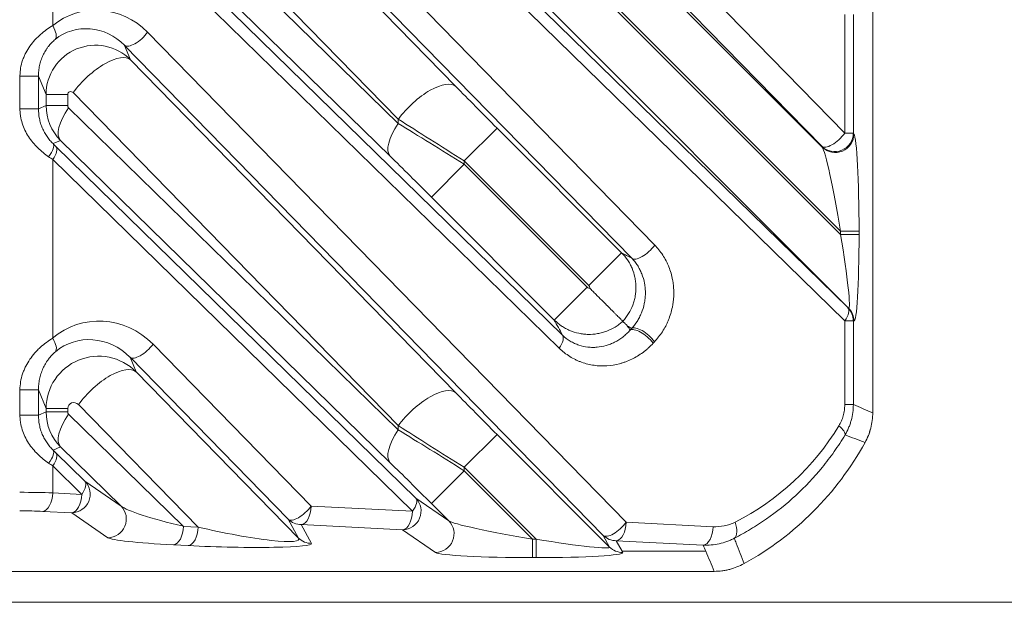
# Model space of a CAD drawing. Header units: millimetres. Extents: x 4 to 836, y 5 to 589.
# Tile 116 of 163: x 738 to 754, y 260 to 270. Entities that reach past the tile are written whole.
import ezdxf

# ---------------------------------------------------------------- set-up
doc = ezdxf.new("R2010")
doc.units = ezdxf.units.MM
doc.layers.add('1', color=7, linetype='Continuous', true_color=0xffffff)
doc.styles.add('ideas_simplex', font='simplex.shx')
doc.dimstyles.get("Standard").update_dxf_attribs({"dimtxt": 0.18, "dimasz": 0.18, "dimexe": 0.18, "dimexo": 0.0625, "dimgap": 0.09, "dimtad": 0, "dimtih": 1, "dimtoh": 1, "dimdec": 4, "dimzin": 0, "dimdsep": 46, "dimtxsty": 'Standard', "dimcen": 0.09, "dimadec": 0, "dimazin": 0, "dimtfac": 1, "dimtdec": 4, "dimtofl": 0, "dimtmove": 0, "dimatfit": 3, "dimfxl": 1, "dimtolj": 1, "dimtzin": 0, "dimarcsym": 0})

# ---------------------------------------------------------------- blocks, each defined once
blk = doc.blocks.new('_U1')
at = {"layer": '1', "color": 152, "lineweight": 13}
for p, q in [((700.230343, 313.020432), (786.941245, 313.020432)), ((718.867431, 260.359191), (786.941245, 260.359191))]:
    blk.add_line(p, q, dxfattribs=at)
at = {"layer": '1', "color": 27, "lineweight": 13}
blk.add_line((784.941245, 313.020432), (784.941245, 260.359191), dxfattribs=at)
at = {"layer": '1', "color": 87, "lineweight": 25}
for p, q in [((783.441245, 293.792312), (777.816245, 293.792312)), ((777.816245, 293.792312), (777.816245, 292.292312)), ((783.441245, 292.292312), (783.441245, 293.792312)), ((777.816245, 281.087312), (777.816245, 279.587312)), ((783.441245, 279.587312), (783.441245, 281.087312)), ((777.816245, 279.587312), (783.441245, 279.587312))]:
    blk.add_line(p, q, dxfattribs=at)
at = {"layer": '1', "color": 27, "lineweight": 18}
for points in [[(784.941245, 313.020432), (785.470226, 310.020434), (784.412264, 310.02043)], [(784.941245, 260.359191), (784.412264, 263.359189), (785.470226, 263.359193)]]:
    blk.add_solid(points, dxfattribs=at)
at = {"layer": '1', "color": 87, "linetype": 'Continuous', "lineweight": 25, "char_height": 3, "attachment_point": 7, "rotation": 90, "line_spacing_factor": 1.204819, "style": 'ideas_simplex'}
for s, insert in [('\\W1.2097;52,7', (775.975245, 281.034812)), ('\\W1.2097;2.07', (783.287745, 281.034812))]:
    blk.add_mtext(s, dxfattribs=dict(at, insert=insert))
blk = doc.blocks.new('_U5')
at = {"layer": '1', "color": 152, "lineweight": 13}
for p, q in [((691.391509, 321.859267), (806.925403, 321.859267)), ((663.165133, 260.359191), (806.925403, 260.359191))]:
    blk.add_line(p, q, dxfattribs=at)
at = {"layer": '1', "color": 27, "lineweight": 13}
blk.add_line((804.925403, 321.859267), (804.925403, 260.359191), dxfattribs=at)
at = {"layer": '1', "color": 87, "lineweight": 25}
for p, q in [((803.425403, 299.696729), (797.800403, 299.696729)), ((797.800403, 299.696729), (797.800403, 298.196729)), ((803.425403, 298.196729), (803.425403, 299.696729)), ((797.800403, 284.021729), (797.800403, 282.521729)), ((803.425403, 282.521729), (803.425403, 284.021729)), ((797.800403, 282.521729), (803.425403, 282.521729))]:
    blk.add_line(p, q, dxfattribs=at)
at = {"layer": '1', "color": 27, "lineweight": 18}
for points in [[(804.925403, 321.859267), (805.454384, 318.859269), (804.396422, 318.859265)], [(804.925403, 260.359191), (804.396422, 263.359189), (805.454384, 263.359193)]]:
    blk.add_solid(points, dxfattribs=at)
at = {"layer": '1', "color": 87, "linetype": 'Continuous', "lineweight": 25, "char_height": 3, "attachment_point": 7, "rotation": 90, "line_spacing_factor": 1.204819, "style": 'ideas_simplex'}
for s, insert in [('\\W1.2558;2.421', (803.271903, 283.969229)), ('\\W1.2097;61,5', (795.959403, 285.454229))]:
    blk.add_mtext(s, dxfattribs=dict(at, insert=insert))

msp = doc.modelspace()

# ---------------------------------------------------------------- linework, layer by layer
at = {"layer": '1', "color": 143, "linetype": 'Continuous', "lineweight": 18}
for p, q in [((751.392, 280.889), (751.392, 263.422)), ((738.188, 272.673), (746.375, 264.677))]:
    msp.add_line(p, q, dxfattribs=at)
at = {"layer": '1', "color": 143, "linetype": 'Continuous', "lineweight": 13}
for p, q in [((741.076, 278.03), (750.939, 267.937)), ((750.567, 267.725), (740.704, 277.818)), ((738.797, 277.028), (750.992, 265.117)), ((750.939, 264.905), (738.745, 276.816)), ((739.671, 274.518), (747.868, 266.13)), ((747.496, 265.918), (739.299, 274.306)), ((739.396, 274.072), (744.653, 268.693)), ((743.723, 268.163), (738.466, 273.542)), ((738.394, 273.298), (743.723, 268.094)), ((745.319, 272.969), (750.576, 267.712)), ((743.592, 267.564), (738.264, 272.768)), ((746.323, 264.464), (738.136, 272.461)), ((738.136, 272.461), (738.136, 269.674)), ((750.871, 266.357), (744.789, 272.439)), ((744.789, 272.384), (750.871, 266.302)), ((751, 265.113), (744.259, 271.854)), ((750.939, 267.937), (750.939, 269.855)), ((751.078, 269.855), (751.078, 267.937)), ((739.671, 269.569), (747.407, 261.652)), ((747.035, 261.44), (739.299, 269.356)), ((739.299, 269.356), (739.396, 269.123)), ((739.396, 269.123), (744.653, 263.743)), ((737.906, 268.859), (737.607, 268.859)), ((737.607, 268.332), (737.607, 268.859)), ((738.029, 268.561), (737.906, 268.859)), ((737.906, 268.859), (737.906, 268.332)), ((738.029, 268.384), (738.029, 268.561)), ((738.029, 268.561), (738.379, 268.561)), ((738.379, 268.561), (738.379, 268.384)), ((743.723, 263.213), (738.466, 268.593)), ((737.906, 268.332), (738.029, 268.384)), ((738.029, 268.384), (738.379, 268.384)), ((738.394, 268.348), (743.723, 263.144)), ((737.906, 268.332), (737.607, 268.332)), ((743.723, 268.094), (743.723, 268.163)), ((745.319, 268.02), (744.789, 267.489)), ((745.319, 268.02), (747.332, 266.007)), ((750.939, 267.937), (751.078, 267.937)), ((751.078, 267.937), (751.087, 267.924)), ((738.264, 267.818), (738.142, 267.768)), ((738.188, 267.723), (744.005, 262.041)), ((743.592, 262.614), (738.264, 267.818)), ((750.576, 267.712), (750.567, 267.725)), ((743.953, 261.829), (738.136, 267.511)), ((738.136, 267.511), (738.136, 264.625)), ((744.789, 267.435), (744.259, 266.904)), ((744.789, 267.489), (744.789, 267.435)), ((746.802, 265.476), (744.789, 267.489)), ((744.789, 267.435), (746.774, 265.449)), ((746.244, 264.919), (744.259, 266.904)), ((750.871, 266.302), (750.871, 266.357)), ((750.871, 266.357), (751.17, 266.357)), ((750.871, 266.302), (751.17, 266.302)), ((751.17, 266.357), (751.17, 266.302)), ((747.332, 266.007), (746.802, 265.476)), ((746.774, 265.449), (746.244, 264.919)), ((750.992, 265.117), (751, 265.113)), ((750.939, 263.552), (750.939, 264.905)), ((750.939, 264.905), (751.078, 264.905)), ((751.087, 264.901), (751.078, 264.905)), ((751.078, 264.905), (751.078, 263.552)), ((739.758, 264.53), (742.315, 261.913)), ((741.943, 261.701), (739.386, 264.318)), ((739.386, 264.318), (739.483, 264.084)), ((739.483, 264.084), (742.109, 261.397)), ((737.906, 263.789), (737.607, 263.789)), ((737.607, 263.383), (737.607, 263.789)), ((738.029, 263.49), (737.906, 263.789)), ((737.906, 263.789), (737.906, 263.383)), ((737.906, 263.383), (738.029, 263.434)), ((738.029, 263.434), (738.029, 263.49)), ((738.029, 263.49), (738.379, 263.49)), ((738.029, 263.434), (738.379, 263.434)), ((738.379, 263.49), (738.379, 263.434)), ((740.487, 261.574), (738.553, 263.554)), ((750.939, 263.552), (751.078, 263.552)), ((737.906, 263.383), (737.607, 263.383)), ((738.394, 263.399), (740.249, 261.586)), ((743.723, 263.144), (743.723, 263.213)), ((745.319, 263.07), (744.789, 262.54)), ((745.319, 263.07), (747.138, 261.251)), ((738.264, 262.868), (738.142, 262.818)), ((738.188, 262.773), (738.657, 262.315)), ((739.241, 261.913), (738.264, 262.868)), ((738.605, 262.103), (738.136, 262.561)), ((738.136, 262.561), (738.136, 262.127)), ((744.259, 261.955), (744.789, 262.485)), ((744.789, 262.54), (744.789, 262.485)), ((745.949, 261.38), (744.789, 262.54)), ((744.789, 262.485), (745.894, 261.38)), ((738.657, 262.315), (739.241, 261.913)), ((738.136, 262.127), (738.605, 262.103)), ((744.005, 262.041), (744.538, 261.675)), ((738.445, 261.804), (737.976, 261.828)), ((742.315, 261.913), (743.953, 261.829)), ((744.538, 261.675), (744.259, 261.955)), ((739.029, 261.402), (738.445, 261.804)), ((742.109, 261.397), (741.943, 261.701)), ((747.407, 261.652), (748.813, 261.58)), ((740.249, 261.586), (740.487, 261.574)), ((743.793, 261.53), (742.155, 261.614)), ((742.155, 261.614), (742.321, 261.31)), ((744.326, 261.164), (743.793, 261.53)), ((745.894, 261.38), (745.949, 261.38)), ((745.894, 261.38), (745.894, 261.081)), ((745.949, 261.38), (745.949, 261.081)), ((747.138, 261.251), (747.035, 261.44)), ((747.247, 261.353), (747.339, 261.184)), ((748.653, 261.281), (747.247, 261.353)), ((740.327, 261.275), (740.09, 261.287)), ((748.693, 261.184), (747.339, 261.184)), ((747.339, 261.184), (747.35, 261.164)), ((745.949, 261.081), (745.894, 261.081))]:
    msp.add_line(p, q, dxfattribs=at)
at = {"layer": '1', "color": 143, "linetype": 'Continuous', "lineweight": 18}
msp.add_arc((746.892, 265.359), 5, 298.9415, 331.0585, dxfattribs=at)
at = {"layer": '1', "color": 143, "linetype": 'Continuous', "lineweight": 13}
for centre, major_axis, ratio, start_param, end_param in [((738.881, 268.821), (-0.922, 0.663), 0.956601, 4.531368, 6.04417), ((737.976, 269.674), (0.193, -0.23), 0.434741, 0.07164, 1.221243), ((738.721, 268.821), (-0.674, 0.495), 0.940695, 4.534045, 6.046848), ((739.511, 269.569), (-0.215, -0.21), 0.402972, 0.028606, 1.961924), ((738.83, 268.559), (-0.784, 0.164), 0.997285, 4.133421, 6.487962), ((738.866, 268.593), (-0.536, -0.524), 0.402972, 3.170199, 5.103517), ((744.123, 268.163), (-0.536, -0.524), 0.402972, 3.170199, 5.103517), ((745.319, 268.066), (-1.25, 1.251), 0.01851, 1.027137, 1.589317), ((738.43, 268.559), (-0.0419, 0.0301), 0.956601, 4.531368, 6.88591), ((738.83, 268.384), (-0.795, -0.091), 0.999179, 6.169152, 6.954266), ((738.794, 268.348), (0.524, 0.537), 0.410893, 1.952429, 3.112876), ((738.43, 268.384), (-0.0499, -0.0102), 0.981792, 6.084484, 6.869598), ((744.123, 268.094), (-0.524, -0.537), 0.410893, 5.094022, 6.254469), ((744.789, 267.536), (-2, 1.25), 0.016642, 1.019021, 1.581201), ((744.789, 267.388), (-2, 1.25), 0.016642, 4.722794, 5.284974), ((750.779, 267.937), (-0.215, -0.21), 0.402972, 0.028606, 1.961924), ((750.779, 267.937), (-0.247, -0.17), 0.98985, 0.185255, 2.534841), ((750.788, 267.924), (-0.247, -0.17), 0.98985, 0.185255, 2.534841), ((751.085, 266.442), (-0.005, 1.487), 0.057298, 4.654774, 6.199391), ((737.93, 267.556), (0.21, 0.214), 0.353168, 5.045722, 6.255202), ((737.976, 267.511), (0.21, 0.215), 0.410893, 5.094022, 6.254469), ((737.815, 268.118), (-0.7, 0.7), 0.01851, 2.075626, 2.151498), ((750.786, 266.442), (-0.218, 1.276), 0.054067, 4.636179, 6.180796), ((737.603, 267.906), (-1, 0.7), 0.017395, 2.069286, 2.145157), ((744.259, 266.858), (-1.25, 1.251), 0.01851, 4.730909, 5.29309), ((750.786, 266.387), (-0.218, 1.276), 0.054067, 3.091563, 4.636179), ((751.085, 266.387), (-0.005, 1.487), 0.057298, 3.110158, 4.654774), ((747.708, 266.13), (0.215, 0.21), 0.402972, 3.170199, 5.103517), ((738.932, 263.748), (-0.964, 0.693), 0.956601, 4.531368, 6.063805), ((750.779, 264.905), (-0.21, -0.215), 0.410893, 1.952429, 3.112876), ((750.779, 264.905), (0.143, 0.263), 0.995743, 5.20921, 5.995239), ((750.788, 264.901), (0.143, 0.263), 0.995743, 5.20921, 5.995239), ((738.772, 263.748), (-0.716, 0.525), 0.94162, 4.533987, 6.066424), ((746.163, 264.464), (0.21, 0.215), 0.410893, 5.094022, 6.254469), ((747.683, 264.546), (-0.222, 0.202), 0.39073, 4.307545, 6.188361), ((747.704, 264.568), (-0.218, 0.206), 0.396854, 4.314268, 6.188089), ((737.976, 264.625), (0.197, -0.226), 0.428599, 0.070903, 1.212424), ((739.598, 264.53), (-0.215, -0.21), 0.402972, 0.028606, 1.961924), ((749.149, 263.359), (-1.765, 0.002), 0.99848, 5.528741, 5.54581), ((738.881, 263.486), (-0.78, 0.343), 0.995244, 4.339738, 6.69428), ((738.952, 263.554), (-0.536, -0.524), 0.402972, 3.170199, 5.103517), ((744.123, 263.213), (-0.536, -0.524), 0.402972, 3.170199, 5.103517), ((745.319, 263.116), (-1.25, 1.251), 0.01851, 1.027137, 1.589317), ((738.481, 263.486), (-0.0838, 0.0603), 0.956601, 4.531368, 6.88591), ((738.83, 263.434), (-0.795, -0.091), 0.999179, 6.169152, 6.954266), ((738.43, 263.434), (-0.0499, -0.0102), 0.981792, 6.084484, 6.869598), ((738.794, 263.399), (0.524, 0.537), 0.410893, 1.952429, 3.112876), ((744.123, 263.144), (0.524, 0.537), 0.410893, 1.952429, 3.112876), ((744.789, 262.586), (-2, 1.25), 0.016642, 1.019021, 1.581201), ((744.789, 262.438), (-2, 1.25), 0.016642, 4.722794, 5.284974), ((747.281, 265.359), (-4.162, 0), 0.99848, 2.04083, 2.598244), ((750.684, 263.211), (-0.257, 0.155), 0.310007, 3.233394, 4.238803), ((737.93, 262.606), (0.21, 0.214), 0.353168, 5.045722, 6.255202), ((737.976, 262.561), (0.21, 0.215), 0.410893, 5.094022, 6.254469), ((737.815, 263.168), (-0.7, 0.7), 0.01851, 2.075626, 2.151497), ((744.259, 261.908), (-1.25, 1.251), 0.01851, 4.730909, 5.29309), ((737.603, 262.956), (-1, 0.7), 0.017395, 2.069286, 2.145157), ((738.445, 262.103), (0.17, 0.247), 0.98985, 3.748344, 6.09793), ((738.445, 262.103), (-0.21, -0.215), 0.410893, 1.952429, 3.112876), ((737.603, 262.079), (-1, 0), 0.056911, 4.150209, 4.712389), ((737.976, 262.127), (0.015, 0.3), 0.532532, 3.237477, 4.739658), ((738.445, 262.103), (0.015, 0.3), 0.532532, 3.237477, 4.739658), ((743.793, 261.829), (0.17, 0.247), 0.98985, 3.748344, 6.09793), ((743.793, 261.829), (-0.21, -0.215), 0.410893, 1.952429, 3.112876), ((737.603, 261.78), (-0.7, 0), 0.081301, 4.150209, 4.712389), ((739.029, 261.701), (0.17, 0.247), 0.98985, 3.748344, 6.09793), ((740.571, 261.663), (-1.349, 0.283), 0.104536, 0.191461, 1.351908), ((742.155, 261.913), (-0.215, -0.21), 0.402972, 0.028606, 1.961924), ((742.155, 261.913), (0.015, 0.3), 0.532532, 3.237477, 4.739658), ((743.793, 261.829), (0.015, 0.3), 0.532532, 3.237477, 4.739658), ((742.155, 261.913), (-0.263, -0.143), 0.995743, 0.287947, 1.073975), ((744.326, 261.463), (0.17, 0.247), 0.98985, 3.748344, 6.09793), ((745.808, 261.465), (-1.276, 0.218), 0.054067, 0.10239, 1.647006), ((747.247, 261.652), (-0.215, -0.21), 0.402972, 0.028606, 1.961924), ((747.247, 261.652), (0.015, 0.3), 0.532532, 3.237477, 4.739658), ((749.006, 261.654), (-0.136, 0.268), 0.489828, 3.24173, 4.468862), ((740.09, 261.586), (0.015, 0.3), 0.532532, 3.237477, 4.739658), ((740.327, 261.574), (0.015, 0.3), 0.532532, 3.237477, 4.739658), ((740.813, 261.65), (-1.304, 0.275), 0.109108, 1.341506, 3.274824), ((748.653, 261.58), (0.015, 0.3), 0.532532, 3.237477, 4.739658), ((740.571, 261.364), (-1.549, 0.048), 0.06186, 0.096019, 1.256466), ((742.321, 261.609), (-0.263, -0.143), 0.995743, 0.287947, 1.073975), ((745.863, 261.465), (-1.276, 0.218), 0.054067, 1.647006, 3.191623), ((747.247, 261.652), (-0.263, -0.143), 0.995743, 0.287947, 1.073975), ((740.813, 261.351), (-1.509, 0.045), 0.063255, 1.245187, 3.178505), ((747.35, 261.463), (-0.263, -0.143), 0.995743, 0.287947, 1.073975), ((745.808, 261.166), (-1.487, 0.005), 0.057298, 0.083794, 1.628411), ((745.863, 261.166), (-1.487, 0.005), 0.057298, 1.628411, 3.173027)]:
    msp.add_ellipse(centre, major_axis=major_axis, ratio=ratio, start_param=start_param, end_param=end_param, dxfattribs=at)
for points, knots in [([(737.607, 268.859), (737.607, 268.881), (737.608, 268.903), (737.612, 268.946), (737.614, 268.968), (737.625, 269.032), (737.636, 269.074), (737.657, 269.135), (737.665, 269.155), (737.682, 269.195), (737.691, 269.215), (737.721, 269.273), (737.744, 269.31), (737.794, 269.38), (737.82, 269.413), (737.864, 269.46), (737.878, 269.475), (737.909, 269.505), (737.925, 269.519), (737.972, 269.561), (738.004, 269.586), (738.07, 269.633), (738.103, 269.654), (738.136, 269.674)], [0, 0, 0, 0, 0.0625, 0.0625, 0.125, 0.125, 0.25, 0.25, 0.3125, 0.3125, 0.375, 0.375, 0.5, 0.5, 0.625, 0.625, 0.6875, 0.6875, 0.75, 0.75, 0.875, 0.875, 1, 1, 1, 1]), ([(738.175, 269.45), (738.157, 269.435), (738.138, 269.418), (738.11, 269.39), (738.101, 269.38), (738.084, 269.359), (738.075, 269.349), (738.058, 269.327), (738.049, 269.315), (738.033, 269.292), (738.026, 269.28), (738.004, 269.244), (737.99, 269.219), (737.972, 269.18), (737.967, 269.167), (737.956, 269.14), (737.951, 269.127), (737.938, 269.085), (737.93, 269.058), (737.918, 269.002), (737.913, 268.974), (737.907, 268.917), (737.906, 268.888), (737.906, 268.859)], [0, 0, 0, 0, 0.125, 0.125, 0.1875, 0.1875, 0.25, 0.25, 0.3125, 0.3125, 0.375, 0.375, 0.5, 0.5, 0.5625, 0.5625, 0.625, 0.625, 0.75, 0.75, 0.875, 0.875, 1, 1, 1, 1]), ([(738.07, 267.556), (738.04, 267.577), (738.01, 267.599), (737.951, 267.647), (737.922, 267.673), (737.839, 267.755), (737.789, 267.815), (737.724, 267.915), (737.704, 267.95), (737.67, 268.022), (737.655, 268.059), (737.632, 268.135), (737.622, 268.173), (737.613, 268.232), (737.611, 268.252), (737.608, 268.292), (737.607, 268.312), (737.607, 268.332)], [0, 0, 0, 0, 0.125, 0.125, 0.25, 0.25, 0.5, 0.5, 0.625, 0.625, 0.75, 0.75, 0.875, 0.875, 0.9375, 0.9375, 1, 1, 1, 1]), ([(737.906, 268.332), (737.906, 268.279), (737.911, 268.226), (737.927, 268.148), (737.933, 268.122), (737.945, 268.084), (737.949, 268.071), (737.959, 268.046), (737.963, 268.034), (737.979, 267.997), (737.991, 267.973), (738.01, 267.939), (738.016, 267.927), (738.03, 267.905), (738.037, 267.894), (738.052, 267.872), (738.06, 267.862), (738.076, 267.841), (738.084, 267.831), (738.108, 267.802), (738.125, 267.784), (738.142, 267.768)], [0, 0, 0, 0, 0.25, 0.25, 0.375, 0.375, 0.4375, 0.4375, 0.5, 0.5, 0.625, 0.625, 0.6875, 0.6875, 0.75, 0.75, 0.8125, 0.8125, 0.875, 0.875, 1, 1, 1, 1]), ([(747.868, 266.13), (747.916, 266.081), (747.959, 266.028), (748.016, 265.94), (748.034, 265.909), (748.059, 265.861), (748.067, 265.845), (748.082, 265.813), (748.089, 265.796), (748.122, 265.712), (748.143, 265.642), (748.16, 265.551), (748.163, 265.533), (748.168, 265.496), (748.174, 265.441), (748.178, 265.349), (748.173, 265.275), (748.168, 265.22), (748.165, 265.201), (748.16, 265.164), (748.156, 265.146), (748.138, 265.056), (748.117, 264.987), (748.083, 264.904), (748.076, 264.887), (748.061, 264.854), (748.053, 264.838), (748.028, 264.791), (748.01, 264.76), (747.953, 264.672), (747.911, 264.618), (747.864, 264.568)], [0, 0, 0, 0, 0.125, 0.125, 0.1875, 0.1875, 0.21875, 0.21875, 0.25, 0.25, 0.375, 0.375, 0.40625, 0.40625, 0.4375, 0.5, 0.5625, 0.5625, 0.59375, 0.59375, 0.625, 0.625, 0.75, 0.75, 0.78125, 0.78125, 0.8125, 0.8125, 0.875, 0.875, 1, 1, 1, 1]), ([(747.332, 266.007), (747.368, 265.97), (747.4, 265.931), (747.443, 265.868), (747.456, 265.846), (747.48, 265.801), (747.491, 265.778), (747.521, 265.708), (747.536, 265.659), (747.552, 265.585), (747.556, 265.56), (747.562, 265.509), (747.564, 265.483), (747.565, 265.407), (747.561, 265.356), (747.55, 265.294), (747.548, 265.281), (747.542, 265.256), (747.539, 265.244), (747.529, 265.207), (747.521, 265.182), (747.494, 265.111), (747.471, 265.066), (747.438, 265.011), (747.431, 265), (747.416, 264.979), (747.393, 264.948), (747.369, 264.918), (747.351, 264.899)], [0, 0, 0, 0, 0.125, 0.125, 0.1875, 0.1875, 0.25, 0.25, 0.375, 0.375, 0.4375, 0.4375, 0.5, 0.5, 0.625, 0.625, 0.65625, 0.65625, 0.6875, 0.6875, 0.75, 0.75, 0.875, 0.875, 0.90625, 0.90625, 0.9375, 1, 1, 1, 1]), ([(747.494, 264.781), (747.527, 264.816), (747.556, 264.855), (747.596, 264.918), (747.609, 264.939), (747.632, 264.985), (747.643, 265.009), (747.673, 265.081), (747.688, 265.131), (747.702, 265.197), (747.704, 265.211), (747.709, 265.238), (747.71, 265.251), (747.715, 265.293), (747.718, 265.347), (747.716, 265.402), (747.712, 265.457), (747.708, 265.484), (747.693, 265.565), (747.678, 265.617), (747.654, 265.678), (747.648, 265.69), (747.638, 265.714), (747.632, 265.725), (747.614, 265.76), (747.588, 265.804), (747.559, 265.844), (747.529, 265.883), (747.513, 265.901), (747.496, 265.918)], [0, 0, 0, 0, 0.125, 0.125, 0.1875, 0.1875, 0.25, 0.25, 0.375, 0.375, 0.40625, 0.40625, 0.4375, 0.4375, 0.5, 0.5625, 0.5625, 0.625, 0.625, 0.75, 0.75, 0.78125, 0.78125, 0.8125, 0.8125, 0.875, 0.9375, 0.9375, 1, 1, 1, 1]), ([(746.816, 265.435), (746.817, 265.442), (746.816, 265.45), (746.813, 265.461), (746.811, 265.464), (746.807, 265.471), (746.805, 265.474), (746.802, 265.476)], [0, 0, 0, 0, 0.5, 0.5, 0.75, 0.75, 1, 1, 1, 1]), ([(746.774, 265.449), (746.777, 265.446), (746.78, 265.444), (746.787, 265.44), (746.79, 265.438), (746.801, 265.435), (746.809, 265.434), (746.816, 265.435)], [0, 0, 0, 0, 0.25, 0.25, 0.5, 0.5, 1, 1, 1, 1]), ([(747.351, 264.899), (747.332, 264.882), (747.313, 264.866), (747.282, 264.842), (747.272, 264.835), (747.251, 264.82), (747.24, 264.813), (747.185, 264.779), (747.14, 264.757), (747.068, 264.73), (747.044, 264.722), (747.007, 264.712), (746.995, 264.709), (746.97, 264.703), (746.957, 264.701), (746.894, 264.69), (746.844, 264.686), (746.768, 264.687), (746.742, 264.689), (746.691, 264.695), (746.666, 264.699), (746.591, 264.715), (746.543, 264.73), (746.473, 264.76), (746.449, 264.771), (746.404, 264.795), (746.383, 264.808), (746.32, 264.851), (746.281, 264.883), (746.244, 264.919)], [0, 0, 0, 0, 0.0625, 0.0625, 0.09375, 0.09375, 0.125, 0.125, 0.25, 0.25, 0.3125, 0.3125, 0.34375, 0.34375, 0.375, 0.375, 0.5, 0.5, 0.5625, 0.5625, 0.625, 0.625, 0.75, 0.75, 0.8125, 0.8125, 0.875, 0.875, 1, 1, 1, 1]), ([(746.375, 264.677), (746.415, 264.638), (746.458, 264.605), (746.525, 264.565), (746.548, 264.553), (746.583, 264.536), (746.595, 264.531), (746.619, 264.522), (746.63, 264.518), (746.69, 264.498), (746.739, 264.487), (746.8, 264.48), (746.812, 264.479), (746.837, 264.477), (746.849, 264.477), (746.886, 264.476), (746.911, 264.477), (746.984, 264.484), (747.032, 264.493), (747.092, 264.51), (747.104, 264.513), (747.127, 264.521), (747.139, 264.526), (747.174, 264.54), (747.197, 264.55), (747.265, 264.584), (747.309, 264.612), (747.361, 264.652), (747.372, 264.66), (747.392, 264.678), (747.402, 264.687), (747.432, 264.715), (747.452, 264.734), (747.47, 264.755)], [0, 0, 0, 0, 0.125, 0.125, 0.1875, 0.1875, 0.21875, 0.21875, 0.25, 0.25, 0.375, 0.375, 0.40625, 0.40625, 0.4375, 0.4375, 0.5, 0.5, 0.625, 0.625, 0.65625, 0.65625, 0.6875, 0.6875, 0.75, 0.75, 0.875, 0.875, 0.90625, 0.90625, 0.9375, 0.9375, 1, 1, 1, 1]), ([(737.607, 263.789), (737.607, 263.833), (737.611, 263.877), (737.625, 263.964), (737.635, 264.006), (737.656, 264.069), (737.664, 264.09), (737.681, 264.131), (737.691, 264.152), (737.721, 264.211), (737.743, 264.248), (737.792, 264.32), (737.819, 264.354), (737.862, 264.403), (737.877, 264.419), (737.908, 264.45), (737.923, 264.465), (737.971, 264.507), (738.003, 264.534), (738.069, 264.582), (738.102, 264.605), (738.136, 264.625)], [0, 0, 0, 0, 0.125, 0.125, 0.25, 0.25, 0.3125, 0.3125, 0.375, 0.375, 0.5, 0.5, 0.625, 0.625, 0.6875, 0.6875, 0.75, 0.75, 0.875, 0.875, 1, 1, 1, 1]), ([(747.843, 264.546), (747.818, 264.518), (747.791, 264.492), (747.75, 264.454), (747.736, 264.442), (747.707, 264.419), (747.693, 264.408), (747.62, 264.353), (747.559, 264.317), (747.464, 264.271), (747.432, 264.257), (747.382, 264.239), (747.365, 264.233), (747.332, 264.222), (747.315, 264.218), (747.231, 264.195), (747.163, 264.184), (747.06, 264.178), (747.026, 264.177), (746.974, 264.179), (746.956, 264.18), (746.922, 264.183), (746.905, 264.185), (746.819, 264.197), (746.752, 264.214), (746.669, 264.243), (746.653, 264.25), (746.62, 264.263), (746.604, 264.271), (746.556, 264.294), (746.525, 264.311), (746.434, 264.368), (746.376, 264.412), (746.323, 264.464)], [0, 0, 0, 0, 0.0625, 0.0625, 0.09375, 0.09375, 0.125, 0.125, 0.25, 0.25, 0.3125, 0.3125, 0.34375, 0.34375, 0.375, 0.375, 0.5, 0.5, 0.5625, 0.5625, 0.59375, 0.59375, 0.625, 0.625, 0.75, 0.75, 0.78125, 0.78125, 0.8125, 0.8125, 0.875, 0.875, 1, 1, 1, 1]), ([(738.18, 264.406), (738.16, 264.389), (738.141, 264.371), (738.104, 264.331), (738.086, 264.31), (738.059, 264.275), (738.051, 264.263), (738.035, 264.238), (738.027, 264.226), (738.005, 264.188), (737.991, 264.162), (737.967, 264.108), (737.956, 264.08), (737.938, 264.023), (737.93, 263.994), (737.918, 263.936), (737.909, 263.878), (737.906, 263.818), (737.906, 263.789)], [0, 0, 0, 0, 0.125, 0.125, 0.25, 0.25, 0.3125, 0.3125, 0.375, 0.375, 0.5, 0.5, 0.625, 0.625, 0.75, 0.75, 0.875, 1, 1, 1, 1]), ([(750.844, 263.211), (750.859, 263.236), (750.872, 263.261), (750.896, 263.316), (750.906, 263.344), (750.923, 263.402), (750.935, 263.461), (750.939, 263.522), (750.939, 263.552)], [0, 0, 0, 0, 0.25, 0.25, 0.5, 0.5, 0.75, 1, 1, 1, 1]), ([(751.078, 263.552), (751.078, 263.509), (751.072, 263.423), (751.055, 263.339), (751.038, 263.277), (751.032, 263.256), (751.017, 263.216), (751.01, 263.196), (750.985, 263.137), (750.966, 263.1), (750.944, 263.063)], [0, 0, 0, 0, 0.25, 0.5, 0.5, 0.625, 0.625, 0.75, 0.75, 1, 1, 1, 1]), ([(738.07, 262.606), (738.04, 262.627), (738.01, 262.649), (737.951, 262.697), (737.922, 262.723), (737.839, 262.805), (737.789, 262.865), (737.724, 262.966), (737.704, 263), (737.67, 263.073), (737.655, 263.11), (737.632, 263.185), (737.622, 263.224), (737.613, 263.283), (737.611, 263.303), (737.608, 263.343), (737.607, 263.363), (737.607, 263.383)], [0, 0, 0, 0, 0.125, 0.125, 0.25, 0.25, 0.5, 0.5, 0.625, 0.625, 0.75, 0.75, 0.875, 0.875, 0.9375, 0.9375, 1, 1, 1, 1]), ([(737.906, 263.383), (737.906, 263.329), (737.911, 263.276), (737.927, 263.198), (737.933, 263.173), (737.945, 263.134), (737.949, 263.122), (737.959, 263.096), (737.963, 263.084), (737.979, 263.047), (737.991, 263.024), (738.01, 262.989), (738.016, 262.978), (738.03, 262.955), (738.037, 262.944), (738.052, 262.922), (738.06, 262.912), (738.076, 262.891), (738.084, 262.881), (738.108, 262.853), (738.125, 262.835), (738.142, 262.818)], [0, 0, 0, 0, 0.25, 0.25, 0.375, 0.375, 0.4375, 0.4375, 0.5, 0.5, 0.625, 0.625, 0.6875, 0.6875, 0.75, 0.75, 0.8125, 0.8125, 0.875, 0.875, 1, 1, 1, 1]), ([(750.944, 263.063), (750.888, 262.97), (750.829, 262.88), (750.737, 262.749), (750.705, 262.706), (750.641, 262.622), (750.608, 262.58), (750.44, 262.375), (750.298, 262.225), (749.997, 261.947), (749.838, 261.821), (749.631, 261.676), (749.589, 261.648), (749.504, 261.593), (749.461, 261.566), (749.331, 261.489), (749.243, 261.44), (749.154, 261.394)], [0, 0, 0, 0, 0.125, 0.125, 0.1875, 0.1875, 0.25, 0.25, 0.5, 0.5, 0.75, 0.75, 0.8125, 0.8125, 0.875, 0.875, 1, 1, 1, 1]), ([(751.267, 262.94), (751.212, 262.961), (751.157, 262.982), (751.102, 263.003), (751.102, 263.003), (751.049, 263.023), (750.997, 263.043), (750.944, 263.063)], [0, 0, 0, 0, 0.509199, 0.509199, 0.510675, 0.510675, 1, 1, 1, 1]), ([(748.813, 261.58), (748.873, 261.577), (748.933, 261.582), (749.022, 261.6), (749.051, 261.607), (749.095, 261.623), (749.109, 261.628), (749.138, 261.64), (749.152, 261.647), (749.166, 261.654)], [0, 0, 0, 0, 0.5, 0.5, 0.75, 0.75, 0.875, 0.875, 1, 1, 1, 1]), ([(749.154, 261.394), (749.135, 261.384), (749.115, 261.374), (749.075, 261.357), (749.054, 261.348), (748.993, 261.326), (748.951, 261.314), (748.867, 261.295), (748.783, 261.282), (748.696, 261.28), (748.653, 261.281)], [0, 0, 0, 0, 0.125, 0.125, 0.25, 0.25, 0.5, 0.5, 0.75, 1, 1, 1, 1]), ([(749.154, 261.394), (749.164, 261.368), (749.175, 261.341), (749.206, 261.26), (749.226, 261.205), (749.269, 261.094), (749.29, 261.039), (749.311, 260.984)], [0, 0, 0, 0, 0.193849, 0.193849, 0.594745, 0.594745, 1, 1, 1, 1])]:
    msp.add_open_spline(points, degree=3, knots=knots, dxfattribs=at)
for points in [[(747.332, 266.007), (747.386, 265.977), (747.441, 265.948), (747.496, 265.918)], [(746.375, 264.677), (746.331, 264.758), (746.288, 264.838), (746.244, 264.919)], [(747.494, 264.781), (747.471, 264.797), (747.447, 264.812), (747.424, 264.827)], [(747.424, 264.827), (747.439, 264.803), (747.455, 264.779), (747.47, 264.755)], [(747.47, 264.755), (747.478, 264.764), (747.486, 264.773), (747.494, 264.781)], [(751.078, 263.552), (751.183, 263.509), (751.287, 263.465), (751.392, 263.422)], [(748.693, 261.184), (748.68, 261.217), (748.666, 261.249), (748.653, 261.281)], [(748.829, 260.859), (748.784, 260.968), (748.739, 261.076), (748.693, 261.184)]]:
    msp.add_open_spline(points, degree=3, dxfattribs=at)
at = {"layer": '1', "color": 143, "linetype": 'Continuous', "lineweight": 18}
for points, knots in [([(747.351, 264.899), (747.348, 264.902), (747.342, 264.908), (747.329, 264.922), (747.324, 264.927), (747.312, 264.939), (747.305, 264.946), (747.283, 264.968), (747.266, 264.985), (747.236, 265.015), (747.225, 265.026), (747.208, 265.042), (747.203, 265.048), (747.191, 265.06), (747.185, 265.066), (747.154, 265.097), (747.128, 265.123), (747.093, 265.158), (747.085, 265.165), (747.071, 265.18), (747.064, 265.187), (747.041, 265.21), (747.026, 265.225), (746.98, 265.271), (746.948, 265.303), (746.899, 265.352), (746.883, 265.368), (746.858, 265.393), (746.849, 265.401), (746.833, 265.418), (746.824, 265.426), (746.816, 265.435)], [0, 0, 0, 0, 0.125, 0.125, 0.1875, 0.1875, 0.25, 0.25, 0.375, 0.375, 0.4375, 0.4375, 0.46875, 0.46875, 0.5, 0.5, 0.625, 0.625, 0.65625, 0.65625, 0.6875, 0.6875, 0.75, 0.75, 0.875, 0.875, 0.9375, 0.9375, 0.96875, 0.96875, 1, 1, 1, 1]), ([(747.351, 264.899), (747.363, 264.887), (747.382, 264.869), (747.4, 264.851), (747.412, 264.839), (747.418, 264.833), (747.424, 264.827)], [0, 0, 0, 0, 0.5, 0.75, 0.75, 1, 1, 1, 1]), ([(751.392, 263.422), (751.392, 263.38), (751.386, 263.296), (751.371, 263.214), (751.355, 263.154), (751.349, 263.133), (751.336, 263.093), (751.329, 263.073), (751.306, 263.015), (751.288, 262.977), (751.267, 262.94)], [0, 0, 0, 0, 0.25, 0.5, 0.5, 0.625, 0.625, 0.75, 0.75, 1, 1, 1, 1]), ([(751.267, 262.939), (751.287, 262.976), (751.323, 263.052), (751.349, 263.131), (751.36, 263.172), (751.36, 263.173), (751.36, 263.173)], [0, 0, 0, 0, 0.496879, 0.993758, 0.993758, 1, 1, 1, 1]), ([(748.828, 260.859), (748.871, 260.859), (748.954, 260.865), (749.037, 260.88), (749.078, 260.891), (749.078, 260.891), (749.079, 260.891)], [0, 0, 0, 0, 0.496848, 0.993696, 0.993696, 1, 1, 1, 1]), ([(749.311, 260.984), (749.274, 260.963), (749.198, 260.927), (749.119, 260.902), (749.058, 260.886), (749.038, 260.881), (748.997, 260.873), (748.976, 260.87), (748.913, 260.862), (748.871, 260.859), (748.829, 260.859)], [0, 0, 0, 0, 0.25, 0.5, 0.5, 0.625, 0.625, 0.75, 0.75, 1, 1, 1, 1])]:
    msp.add_open_spline(points, degree=3, knots=knots, dxfattribs=at)
msp.add_open_spline([(748.829, 260.859), (718.697, 260.859)], degree=1, dxfattribs=at)

# ---------------------------------------------------------------- dimensions: what is measured, and where the dimension line sits
at = {"layer": '1', "color": 87, "linetype": 'Continuous', "lineweight": 25}
for base, p1, p2, text, override, picture, middle in [((804.925, 321.859), (660.405, 260.359), (688.892, 321.859), '<>\\P[\\C87;{\\H1.00x;\\Fsimplex.shx;2.421\\Fsimplex.shx;}\\C87; ]', {"dimtxt": 3, "dimasz": 3, "dimexe": 2, "dimexo": 2.5, "dimgap": 1.5, "dimtad": 1, "dimtih": 0, "dimtoh": 0, "dimdec": 2, "dimlfac": 1, "dimzin": 8, "dimdsep": 44, "dimlunit": 2, "dimtxsty": 'ideas_simplex', "dimsah": 1, "dimse1": 0, "dimse2": 0, "dimsd1": 0, "dimsd2": 0, "dimclrd": 27, "dimclre": 152, "dimclrt": 87, "dimtol": 0, "dimtm": -0.1, "dimtfac": 0.5, "dimtdec": 2, "dimtofl": 1, "dimtmove": 0, "dimtzin": 8, "dimlwd": 13, "dimlwe": 13}, '_U5', (804.925, 291.109)), ((784.941, 313.02), (713.992, 260.359), (697.73, 313.02), '<>\\P[\\C87;{\\H1.00x;\\Fsimplex.shx;2.07\\Fsimplex.shx;}\\C87; ]', {"dimtxt": 3, "dimasz": 3, "dimexe": 2, "dimexo": 2.5, "dimgap": 1.5, "dimtad": 1, "dimtih": 0, "dimtoh": 0, "dimdec": 1, "dimlfac": 1, "dimzin": 8, "dimdsep": 44, "dimlunit": 2, "dimtxsty": 'ideas_simplex', "dimsah": 1, "dimse1": 0, "dimse2": 0, "dimsd1": 0, "dimsd2": 0, "dimclrd": 27, "dimclre": 152, "dimclrt": 87, "dimtol": 0, "dimtm": -0.1, "dimtfac": 0.5, "dimtdec": 2, "dimtofl": 1, "dimtmove": 0, "dimtzin": 8, "dimlwd": 13, "dimlwe": 13}, '_U1', (784.941, 286.69))]:
    dim = msp.add_linear_dim(base=base, p1=p1, p2=p2, angle=270, text=text, dimstyle='Standard', override=override, dxfattribs=at)
    dim.commit()
    dim.dimension.update_dxf_attribs({"geometry": picture, "text_midpoint": middle, "dimtype": 160})

doc.saveas('drawing.dxf')
